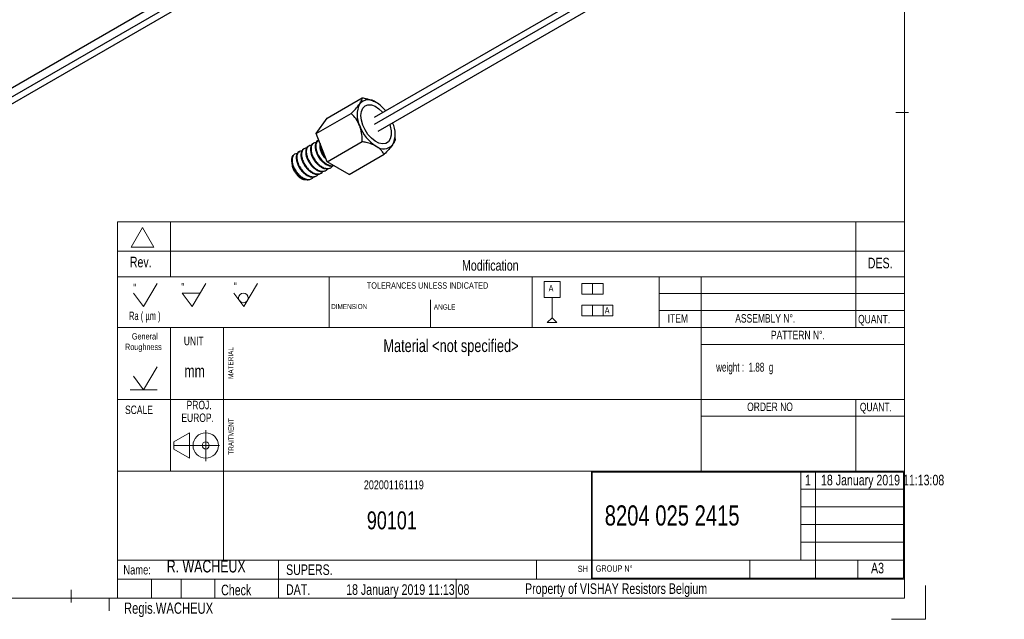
# Model space of a CAD drawing. Header units: millimetres. Extents: x -245 to 573, y 0 to 336.
# Tile 2 of 4: x 206 to 439, y 0 to 142. Entities that reach past the tile are written whole.
import ezdxf

# ---------------------------------------------------------------- set-up
doc = ezdxf.new("R2010")
doc.units = ezdxf.units.MM
doc.linetypes.add('CENTERX2', pattern=[20.32, 12.7, -2.54, 2.54, -2.54])
doc.styles.add('SLDTEXTSTYLE0', font='TXT', dxfattribs={"width": 0.75})
doc.styles.add('SLDTEXTSTYLE2', font='TXT', dxfattribs={"width": 0.666667})
doc.styles.add('SLDTEXTSTYLE4', font='TXT', dxfattribs={"width": 0.676471})

# ---------------------------------------------------------------- blocks, each defined once
blk = doc.blocks.new('SW_NOTE_0_13')
at = {"color": 0, "linetype": 'Continuous', "lineweight": 0, "char_height": 2, "attachment_point": 2, "style": 'SLDTEXTSTYLE0'}
for s, insert in [('PROJ.', (3.69, 2.58)), ('EUROP.', (3.34, -0.42))]:
    blk.add_mtext(s, dxfattribs=dict(at, insert=insert))
blk = doc.blocks.new('SW_NOTE_0_14')
at = {"color": 0, "linetype": 'Continuous', "lineweight": 0, "char_height": 1.5, "attachment_point": 2, "style": 'SLDTEXTSTYLE0'}
for s, insert in [('General', (3.94, 1.93)), ('Roughness', (3.61, -0.57))]:
    blk.add_mtext(s, dxfattribs=dict(at, insert=insert))

msp = doc.modelspace()

# ---------------------------------------------------------------- linework, layer by layer
at = {"color": 7, "linetype": 'Continuous', "lineweight": 18}
for p, q in [((414.997, 292.003), (414.997, 5.003)), ((412.997, 119.803), (415.997, 119.803)), ((228.997, 5.003), (228.997, 94.003)), ((228.997, 94.003), (414.997, 94.003)), ((241.497, 94.003), (241.497, 81.003)), ((403.497, 94.003), (403.497, 69.003)), ((234.869, 92.633), (232.191, 87.996)), ((237.546, 87.996), (234.869, 92.633)), ((228.997, 87.003), (414.997, 87.003)), ((232.191, 87.996), (237.546, 87.996)), ((228.997, 81.003), (414.997, 81.003)), ((235.139, 73.947), (238.315, 79.381)), ((246.641, 73.947), (249.816, 79.381)), ((258.85, 73.947), (262.025, 79.381)), ((278.997, 81.003), (278.997, 69.003)), ((326.997, 81.003), (326.997, 69.003)), ((329.827, 79.833), (333.612, 79.833)), ((329.827, 79.833), (329.827, 76.048)), ((333.612, 79.833), (333.612, 76.048)), ((338.756, 79.381), (343.764, 79.381)), ((338.756, 79.381), (338.756, 76.838)), ((341.26, 79.381), (341.26, 76.838)), ((343.764, 79.381), (343.764, 76.838)), ((356.997, 81.003), (356.997, 69.003)), ((366.997, 81.003), (366.997, 35.003)), ((235.139, 73.947), (232.722, 77.123)), ((246.641, 73.947), (244.224, 77.123)), ((244.224, 77.123), (248.496, 77.123)), ((258.85, 73.947), (256.433, 77.123)), ((338.756, 76.838), (343.764, 76.838)), ((356.997, 77.003), (414.997, 77.003)), ((302.997, 69.003), (302.997, 75.503)), ((329.827, 76.048), (333.612, 76.048)), ((331.719, 76.048), (331.719, 71.287)), ((338.756, 74.306), (343.764, 74.306)), ((338.756, 74.306), (338.756, 71.763)), ((341.26, 74.306), (341.26, 71.763)), ((343.764, 74.306), (343.764, 71.763)), ((343.764, 74.306), (346.101, 74.306)), ((346.101, 74.306), (346.101, 71.763)), ((356.997, 73.003), (414.997, 73.003)), ((331.719, 71.287), (330.578, 70.146)), ((330.578, 70.146), (332.861, 70.146)), ((332.861, 70.146), (331.719, 71.287)), ((338.756, 71.763), (343.764, 71.763)), ((346.101, 71.763), (343.764, 71.763)), ((228.997, 69.003), (414.997, 69.003)), ((241.497, 69.003), (241.497, 35.003)), ((253.997, 69.003), (253.997, 14.003)), ((366.997, 65.003), (414.997, 65.003)), ((235.139, 54.281), (238.315, 59.714)), ((235.139, 54.281), (232.722, 57.456)), ((231.964, 54.281), (238.315, 54.281)), ((228.997, 52.003), (414.997, 52.003)), ((403.497, 52.003), (403.497, 35.003)), ((366.997, 48.003), (414.997, 48.003)), ((242.263, 41.939), (246.01, 44.102)), ((242.263, 40.265), (242.263, 41.939)), ((246.01, 44.102), (246.01, 38.102)), ((246.01, 38.102), (242.263, 40.265)), ((228.997, 35.003), (414.997, 35.003)), ((340.997, 9.503), (340.997, 35.003)), ((341.197, 9.703), (341.197, 34.803)), ((341.197, 34.803), (414.797, 34.803)), ((390.497, 14.003), (390.497, 34.803)), ((393.997, 9.703), (393.997, 34.803)), ((414.797, 34.803), (414.797, 9.703)), ((390.497, 30.803), (414.797, 30.803)), ((414.797, 26.603), (390.497, 26.603)), ((390.497, 22.403), (414.797, 22.403)), ((414.797, 18.203), (390.497, 18.203)), ((228.997, 14.003), (414.797, 14.003)), ((266.997, 5.003), (266.997, 14.003)), ((327.997, 9.503), (327.997, 14.003)), ((378.497, 9.703), (378.497, 14.003)), ((403.997, 9.703), (403.997, 14.003)), ((228.997, 9.503), (414.997, 9.503)), ((236.997, 5.003), (236.997, 9.503)), ((243.997, 5.003), (243.997, 9.503)), ((251.997, 5.003), (251.997, 9.503)), ((308.997, 5.003), (308.997, 9.503)), ((341.197, 9.703), (414.797, 9.703)), ((217.997, 7.003), (217.997, 4.003)), ((419.997, 0.003), (419.997, 8.003)), ((414.997, 5.003), (19.997, 5.003)), ((226.997, 5.003), (226.997, 2.003)), ((419.997, 0.003), (411.997, 0.003))]:
    msp.add_line(p, q, dxfattribs=at)
at = {"color": 7, "linetype": 'Continuous', "lineweight": 25}
for p, q in [((569.675, 280.271), (289.66, 118.622)), ((569.675, 278.638), (289.66, 116.989)), ((290.56, 115.43), (570.575, 277.079)), ((448.626, 266.846), (168.611, 105.197)), ((169.511, 103.639), (449.526, 265.287)), ((169.511, 102.005), (449.526, 263.654)), ((278.538, 118.524), (286.823, 123.307)), ((275.945, 114.835), (284.231, 119.618)), ((275.945, 114.835), (278.538, 118.524)), ((278.538, 108.154), (275.945, 114.835)), ((294.6, 113.632), (294.6, 114.434)), ((274.186, 111.88), (274.046, 111.8)), ((275.308, 112.528), (275.168, 112.448)), ((276.431, 113.176), (276.291, 113.096)), ((278.538, 108.154), (286.823, 112.937)), ((270.818, 109.936), (270.703, 109.87)), ((271.941, 110.584), (271.8, 110.504)), ((273.063, 111.232), (272.923, 111.152)), ((283.722, 105.16), (292.008, 109.944)), ((283.722, 105.16), (278.538, 108.154)), ((275.867, 104.756), (276.007, 104.837)), ((276.989, 105.404), (277.129, 105.485)), ((278.112, 106.052), (278.252, 106.133)), ((279.234, 106.7), (279.374, 106.781)), ((274.744, 104.108), (274.884, 104.189))]:
    msp.add_line(p, q, dxfattribs=at)
at = {"color": 7, "linetype": 'CENTERX2', "lineweight": 18}
for p, q in [((249.816, 44.759), (249.816, 37.371)), ((242.263, 41.102), (253.066, 41.102))]:
    msp.add_line(p, q, dxfattribs=at)
at = {"color": 7, "linetype": 'Continuous', "lineweight": 25, "flags": 128}
for points in [[(286.518, 119.1), (286.631, 120.066), (286.963, 120.842), (287.492, 121.377), (288.186, 121.64), (289, 121.612), (289.885, 121.296), (290.783, 120.712), (291.64, 119.897), (291.717, 119.809)], [(286.518, 119.1), (286.631, 120.066), (286.963, 120.842), (287.492, 121.377), (288.186, 121.64), (289, 121.612), (289.885, 121.296), (290.783, 120.712), (291.64, 119.897), (291.717, 119.809)], [(293.324, 117.025), (293.45, 116.625), (293.674, 115.489), (293.674, 114.449), (293.45, 113.571), (293.016, 112.91), (292.4, 112.508), (291.64, 112.39), (290.783, 112.563), (289.885, 113.017), (289, 113.722), (288.186, 114.635), (287.492, 115.698), (286.963, 116.845), (286.631, 118.003), (286.518, 119.1), (286.518, 119.1)], [(293.324, 117.025), (293.45, 116.625), (293.674, 115.489), (293.674, 114.449), (293.45, 113.571), (293.016, 112.91), (292.4, 112.508), (291.64, 112.39), (290.783, 112.563), (289.885, 113.017), (289, 113.722), (288.186, 114.635), (287.492, 115.698), (286.963, 116.845), (286.631, 118.003), (286.518, 119.1), (286.518, 119.1)], [(270.703, 109.87), (270.628, 109.823), (270.472, 109.696)]]:
    msp.add_lwpolyline(points, dxfattribs=at)
at = {"color": 7, "linetype": 'Continuous', "lineweight": 18}
for centre, radius in [((258.726, 75.983), 1.134), ((249.816, 41.102), 3), ((249.816, 41.102), 0.837)]:
    msp.add_circle(centre, radius, dxfattribs=at)
at = {"color": 7, "linetype": 'Continuous', "lineweight": 25}
for centre, radius, start, end in [((291.407, 119.271), 5.797, 153.43643, 206.56357), ((288.344, 120.049), 2.792, 50.75183, 139.4672), ((285.678, 114.95), 8.507, 38.03466, 58.60019), ((295.366, 120.048), 9.746, 200.22711, 237.36203), ((288.814, 114.781), 5.797, 333.43643, 26.56357), ((280.306, 112.227), 3.45, 176.0073, 187.8061), ((291.877, 114.003), 2.792, 230.75183, 319.4672)]:
    msp.add_arc(centre, radius, start, end, dxfattribs=at)
for points, knots in [([(284.231, 119.618), (284.571, 119.964), (285.262, 120.669), (285.897, 121.414), (286.165, 121.785), (286.222, 121.864)], [0, 0, 0, 0, 0.4323782, 0.8795394, 1, 1, 1, 1]), ([(286.222, 121.864), (286.41, 122.165), (286.782, 122.763), (286.81, 123.126), (286.823, 123.307)], [0, 0, 0, 0, 0.5039886, 1, 1, 1, 1]), ([(286.823, 123.307), (287.142, 123.241), (287.874, 123.09), (288.971, 122.762), (289.723, 122.432), (290.078, 122.23), (290.11, 122.211)], [0, 0, 0, 0, 0.2647579, 0.6093768, 0.9643125, 1, 1, 1, 1]), ([(286.222, 116.679), (285.954, 117.243), (285.421, 118.363), (284.626, 119.202), (284.231, 119.618)], [0, 0, 0, 0, 0.5039886, 1, 1, 1, 1]), ([(286.823, 112.937), (286.808, 113.488), (286.777, 114.609), (286.518, 115.871), (286.274, 116.537), (286.222, 116.679)], [0, 0, 0, 0, 0.4323782, 0.8795394, 1, 1, 1, 1]), ([(274.046, 111.798), (274.044, 111.798), (273.853, 111.753), (273.598, 111.357), (273.416, 110.676), (273.472, 110.043), (273.591, 109.473), (273.803, 108.821), (274.303, 107.888), (274.92, 107.115), (275.448, 106.64), (275.992, 106.248), (276.371, 106.058), (276.663, 105.962), (276.74, 105.939), (277.012, 105.868), (277.522, 105.812), (277.896, 105.966), (278.111, 106.054)], [0, 0, 0, 0, 0.0009472, 0.1006227, 0.2168368, 0.300142, 0.3122358, 0.4011771, 0.5007798, 0.600458, 0.6672332, 0.7016176, 0.8003272, 0.8013498, 0.8086656, 0.8283296, 0.9014889, 1, 1, 1, 1]), ([(274.756, 111.974), (274.653, 111.985), (274.332, 112.02), (274.09, 111.841), (273.918, 111.655), (273.794, 111.495), (273.62, 111.098), (273.559, 110.377), (273.719, 109.542), (273.971, 108.889), (274.292, 108.248), (274.569, 107.824), (274.859, 107.462), (275.097, 107.181), (275.605, 106.684), (276.362, 106.177), (277.194, 105.903), (277.952, 105.944), (278.368, 106.183), (278.586, 106.398), (278.65, 106.455), (278.69, 106.529), (278.698, 106.544)], [0, 0, 0, 0, 0.04015337, 0.12446577, 0.12728405, 0.14927094, 0.2099619, 0.29404854, 0.37839927, 0.43519813, 0.46377824, 0.54717691, 0.54958973, 0.57102944, 0.63263872, 0.71681258, 0.80100958, 0.88533318, 0.96964532, 0.97243492, 0.99435874, 1, 1, 1, 1]), ([(275.169, 112.446), (275.167, 112.445), (274.975, 112.4), (274.72, 112.004), (274.538, 111.322), (274.595, 110.689), (274.714, 110.119), (274.926, 109.467), (275.428, 108.533), (276.044, 107.761), (276.572, 107.287), (277.116, 106.894), (277.495, 106.705), (277.788, 106.61), (277.864, 106.586), (278.136, 106.516), (278.646, 106.46), (279.019, 106.614), (279.233, 106.702)], [0, 0, 0, 0, 0.0012309, 0.1009171, 0.2169869, 0.3004341, 0.3123637, 0.4014712, 0.5010634, 0.6007523, 0.6673436, 0.7019087, 0.8006186, 0.8016184, 0.8088842, 0.8285245, 0.9017833, 1, 1, 1, 1]), ([(275.878, 112.622), (275.775, 112.633), (275.454, 112.668), (275.212, 112.489), (275.04, 112.302), (274.917, 112.143), (274.742, 111.746), (274.686, 111.067), (274.844, 110.144), (275.179, 109.316), (275.537, 108.716), (275.718, 108.452), (275.813, 108.324), (275.862, 108.26), (275.886, 108.229), (275.899, 108.213), (275.905, 108.205), (275.908, 108.202), (275.909, 108.2), (275.909, 108.2), (275.909, 108.199), (275.939, 108.162), (276.185, 107.861), (276.701, 107.347), (277.5, 106.82), (278.318, 106.551), (279.075, 106.593), (279.491, 106.831), (279.709, 107.046), (279.772, 107.103), (279.812, 107.177), (279.82, 107.192)], [0, 0, 0, 0, 0.0401845, 0.1245131, 0.1273186, 0.1493006, 0.2100354, 0.2940078, 0.3648215, 0.4630805, 0.5051776, 0.5262403, 0.5367731, 0.5420397, 0.5446729, 0.5459896, 0.5466479, 0.546977, 0.5470593, 0.5471005, 0.5471211, 0.5471696, 0.5580341, 0.6372591, 0.7168032, 0.8010977, 0.8854375, 0.9697659, 0.9725372, 0.9944414, 1, 1, 1, 1]), ([(276.292, 113.093), (276.289, 113.093), (276.096, 113.047), (275.841, 112.651), (275.661, 111.968), (275.717, 111.336), (275.837, 110.765), (276.05, 110.113), (276.552, 109.178), (277.169, 108.408), (277.697, 107.933), (278.241, 107.541), (278.62, 107.352), (278.913, 107.257), (278.989, 107.234), (279.26, 107.164), (279.664, 107.108), (279.949, 107.219), (280.073, 107.267)], [0, 0, 0, 0, 0.0015802, 0.1055887, 0.2265155, 0.3137316, 0.3260015, 0.4191402, 0.5230284, 0.6270396, 0.6963232, 0.7325674, 0.8355464, 0.8365655, 0.844093, 0.8645578, 0.9410891, 1, 1, 1, 1]), ([(276.452, 113.139), (276.363, 113.103), (276.267, 113.065), (276.163, 112.95), (276.039, 112.791), (275.865, 112.393), (275.804, 111.671), (275.964, 110.836), (276.217, 110.183), (276.54, 109.538), (277.019, 108.811), (277.779, 108.026), (278.61, 107.476), (279.403, 107.196), (279.843, 107.258), (280.041, 107.286)], [0, 0, 0, 0, 0.0535307, 0.0570745, 0.0849625, 0.1620878, 0.268761, 0.3759597, 0.4479223, 0.4842741, 0.5913962, 0.6985184, 0.8056408, 0.9127632, 1, 1, 1, 1]), ([(276.854, 112.137), (276.853, 112.135), (276.761, 111.987), (276.782, 111.466), (276.965, 110.669), (277.43, 109.751), (277.926, 109.202), (278.221, 108.912), (278.249, 108.894), (278.251, 108.893)], [0, 0, 0, 0, 0.0023332, 0.2335823, 0.4657705, 0.6983599, 0.9727548, 0.9984193, 1, 1, 1, 1]), ([(276.834, 112.544), (276.83, 112.527), (276.778, 112.317), (276.835, 112.026), (276.888, 111.759)], [0, 0, 0, 0, 0.0796513, 1, 1, 1, 1]), ([(278.007, 109.521), (277.947, 109.585), (277.664, 109.884), (277.266, 110.615), (276.99, 111.319), (276.9, 111.706), (276.888, 111.759)], [0, 0, 0, 0, 0.1075891, 0.5017553, 0.931821, 1, 1, 1, 1]), ([(290.11, 111.841), (290.078, 111.86), (289.733, 112.056), (288.984, 112.388), (287.887, 112.717), (287.141, 112.871), (286.823, 112.937)], [0, 0, 0, 0, 0.0356869, 0.3793785, 0.7352461, 1, 1, 1, 1]), ([(292.008, 109.944), (291.846, 110.198), (291.546, 110.668), (290.92, 111.316), (290.383, 111.665), (290.11, 111.841)], [0, 0, 0, 0, 0.36788628, 0.67969022, 1, 1, 1, 1]), ([(293.999, 112.189), (293.731, 111.841), (293.199, 111.151), (292.403, 110.344), (292.008, 109.944)], [0, 0, 0, 0, 0.5039886, 1, 1, 1, 1]), ([(294.6, 113.632), (294.585, 113.473), (294.554, 113.15), (294.295, 112.622), (294.051, 112.265), (293.999, 112.189)], [0, 0, 0, 0, 0.4323782, 0.8795394, 1, 1, 1, 1]), ([(270.472, 109.696), (270.404, 109.612), (270.188, 109.348), (270.053, 108.73), (270.104, 108.104), (270.221, 107.536), (270.432, 106.884), (270.93, 105.952), (271.547, 105.176), (272.075, 104.701), (272.619, 104.307), (273.001, 104.114), (273.348, 104.001), (273.624, 103.927), (274.151, 103.868), (274.527, 104.02), (274.744, 104.109)], [0, 0, 0, 0, 0.057345, 0.1794912, 0.2662684, 0.2794232, 0.3720549, 0.4763823, 0.5807209, 0.6512448, 0.6866543, 0.7900121, 0.7930267, 0.8196281, 0.895925, 1, 1, 1, 1]), ([(271.39, 110.029), (271.286, 110.041), (270.966, 110.076), (270.723, 109.898), (270.552, 109.712), (270.428, 109.552), (270.253, 109.156), (270.196, 108.478), (270.353, 107.555), (270.687, 106.728), (271.044, 106.128), (271.225, 105.864), (271.32, 105.735), (271.369, 105.672), (271.393, 105.64), (271.406, 105.625), (271.412, 105.617), (271.415, 105.613), (271.417, 105.611), (271.417, 105.61), (271.418, 105.609), (271.418, 105.609), (271.447, 105.572), (271.693, 105.272), (272.208, 104.758), (273.007, 104.23), (273.824, 103.959), (274.582, 104), (274.999, 104.238), (275.217, 104.453), (275.282, 104.511), (275.322, 104.585), (275.331, 104.601)], [0, 0, 0, 0, 0.0400744, 0.1243704, 0.1272283, 0.1492389, 0.2098207, 0.2939626, 0.3645694, 0.4627983, 0.5048783, 0.5259324, 0.5364609, 0.5417253, 0.5443575, 0.5456736, 0.5463317, 0.5466607, 0.5468252, 0.5469075, 0.5469486, 0.5469692, 0.5469746, 0.5577864, 0.6369189, 0.7164196, 0.8006724, 0.8849795, 0.9692752, 0.972121, 0.9941123, 1, 1, 1, 1]), ([(271.801, 110.503), (271.8, 110.503), (271.609, 110.458), (271.354, 110.064), (271.171, 109.384), (271.226, 108.751), (271.344, 108.182), (271.556, 107.53), (272.055, 106.597), (272.671, 105.823), (273.199, 105.347), (273.743, 104.954), (274.125, 104.761), (274.473, 104.649), (274.748, 104.574), (275.275, 104.516), (275.65, 104.669), (275.866, 104.757)], [0, 0, 0, 0, 0.00038, 0.1000342, 0.2165401, 0.2995591, 0.3119695, 0.4005902, 0.5002147, 0.5998717, 0.6670272, 0.7010378, 0.7997473, 0.8025847, 0.8279371, 0.9008999, 1, 1, 1, 1]), ([(272.512, 110.677), (272.408, 110.689), (272.088, 110.724), (271.845, 110.546), (271.674, 110.359), (271.55, 110.2), (271.375, 109.803), (271.314, 109.083), (271.473, 108.248), (271.725, 107.595), (272.032, 106.981), (272.532, 106.202), (273.304, 105.417), (274.115, 104.896), (274.902, 104.614), (275.548, 104.627), (275.96, 104.802), (276.129, 104.914), (276.209, 104.978), (276.247, 105.012), (276.266, 105.029), (276.276, 105.038), (276.28, 105.042), (276.283, 105.044), (276.284, 105.046), (276.284, 105.046), (276.284, 105.046), (276.284, 105.046), (276.306, 105.067), (276.364, 105.119), (276.403, 105.195), (276.426, 105.241)], [0, 0, 0, 0, 0.0402244, 0.12478573, 0.12763918, 0.14970964, 0.21051482, 0.29490522, 0.37940943, 0.43648821, 0.46509603, 0.54160293, 0.64765476, 0.71853551, 0.78933301, 0.88790281, 0.93011514, 0.9512354, 0.96179707, 0.96707803, 0.96971852, 0.97103876, 0.97169887, 0.97202893, 0.97219396, 0.97227648, 0.97228679, 0.97229203, 0.97230826, 0.98317004, 1, 1, 1, 1]), ([(272.923, 111.151), (272.922, 111.15), (272.731, 111.106), (272.476, 110.711), (272.294, 110.03), (272.349, 109.397), (272.467, 108.827), (272.679, 108.176), (273.179, 107.242), (273.796, 106.469), (274.323, 105.994), (274.868, 105.601), (275.246, 105.411), (275.539, 105.315), (275.616, 105.291), (275.887, 105.22), (276.398, 105.164), (276.773, 105.317), (276.989, 105.405)], [0, 0, 0, 0, 0.0006635, 0.1003282, 0.2166877, 0.29985, 0.312104, 0.400883, 0.5004964, 0.6001638, 0.667127, 0.7013265, 0.8000359, 0.8010811, 0.8084465, 0.8281339, 0.9011946, 1, 1, 1, 1]), ([(273.643, 111.364), (273.636, 111.364), (273.612, 111.366), (273.536, 111.366), (273.252, 111.346), (272.826, 111.138), (272.504, 110.542), (272.439, 109.722), (272.611, 108.813), (273.014, 107.847), (273.648, 106.853), (274.44, 106.056), (275.269, 105.526), (276.06, 105.253), (276.794, 105.303), (277.306, 105.526), (277.472, 105.803), (277.518, 105.88)], [0, 0, 0, 0, 0.0026417, 0.0097566, 0.0306786, 0.1210972, 0.2159166, 0.2980141, 0.3826107, 0.4621119, 0.5484825, 0.6514404, 0.7220113, 0.8018943, 0.8921828, 0.9698933, 1, 1, 1, 1]), ([(271.434, 105.075), (271.264, 105.275), (270.924, 105.675), (270.548, 106.422), (270.336, 106.997), (270.325, 107.275), (270.324, 107.306)], [0, 0, 0, 0, 0.3083639, 0.6167278, 0.9578771, 1, 1, 1, 1]), ([(271.434, 105.075), (271.459, 105.053), (271.716, 104.827), (272.041, 104.573), (272.326, 104.504), (272.368, 104.494)], [0, 0, 0, 0, 0.0861248, 0.8629133, 1, 1, 1, 1]), ([(273.342, 103.871), (273.337, 103.871), (273.109, 103.881), (272.63, 104.017), (271.957, 104.462), (271.591, 104.891), (271.434, 105.075)], [0, 0, 0, 0, 0.0079288, 0.380027, 0.7347938, 1, 1, 1, 1])]:
    msp.add_open_spline(points, degree=3, knots=knots, dxfattribs=at)

# ---------------------------------------------------------------- block references
at = {"color": 7, "linetype": 'Continuous', "lineweight": 0}
for name, p in [('SW_NOTE_0_14', (231.466, 65.727)), ('SW_NOTE_0_13', (244.568, 49.079))]:
    msp.add_blockref(name, p, dxfattribs=at)

# ---------------------------------------------------------------- texts
for s, insert, char_height, attachment_point, style in [('Rev.', (231.877, 85.727), 2.5, 1, 'SLDTEXTSTYLE0'), ('Modification', (310.415, 84.929), 2.5, 1, 'SLDTEXTSTYLE0'), ('DES.', (406.357, 85.485), 2.5, 1, 'SLDTEXTSTYLE0'), ('"', (232.7, 79.373), 2, 1, 'SLDTEXTSTYLE0'), ('"', (244.068, 79.51), 2, 1, 'SLDTEXTSTYLE0'), ('"', (256.433, 79.702), 2, 1, 'SLDTEXTSTYLE0'), ('TOLERANCES UNLESS INDICATED', (287.915, 79.67), 1.5, 1, 'SLDTEXTSTYLE0'), ('A', (330.894, 79.021), 1.5, 1, 'SLDTEXTSTYLE0'), ('DIMENSION', (279.482, 74.549), 1.2, 1, 'SLDTEXTSTYLE0'), ('Ra ( µm )', (231.68, 72.748), 2, 1, 'SLDTEXTSTYLE2'), ('ANGLE', (303.757, 74.436), 1.2, 1, 'SLDTEXTSTYLE0'), ('A', (344.161, 73.808), 1.5, 1, 'SLDTEXTSTYLE0'), ('ASSEMBLY N°.', (375.02, 72.16), 2, 1, 'SLDTEXTSTYLE0'), ('ITEM', (359.048, 72.132), 2, 1, 'SLDTEXTSTYLE0'), ('QUANT.', (404.062, 71.972), 2, 1, 'SLDTEXTSTYLE0'), ('PATTERN N°.', (383.464, 68.221), 2, 1, 'SLDTEXTSTYLE0'), ('UNIT', (244.635, 66.8), 2, 1, 'SLDTEXTSTYLE0'), ('Material <not specified>', (307.802, 66.19), 3, 2, 'SLDTEXTSTYLE0'), ('weight :  1.88  g', (370.5, 60.673), 2.11667, 1, 'SLDTEXTSTYLE4'), ('mm', (244.762, 60.161), 2.9104, 1, 'SLDTEXTSTYLE0'), ('ORDER NO', (377.83, 51.246), 2, 1, 'SLDTEXTSTYLE0'), ('QUANT.', (404.482, 51.183), 2, 1, 'SLDTEXTSTYLE0'), ('SCALE', (230.745, 50.533), 2, 1, 'SLDTEXTSTYLE0'), ('202001161119', (294.294, 32.858), 2.11667, 2, 'SLDTEXTSTYLE0'), ('1', (391.501, 34.176), 2.5, 1, 'SLDTEXTSTYLE0'), ('18 January 2019 11:13:08', (395.295, 34.176), 2.5, 1, 'SLDTEXTSTYLE0'), ('8204 025 2415', (344.161, 26.939), 4.7625, 1, 'SLDTEXTSTYLE0'), ('90101', (287.915, 25.515), 4.2333, 1, 'SLDTEXTSTYLE0'), ('R. WACHEUX', (240.605, 13.989), 2.9104, 1, 'SLDTEXTSTYLE0'), ('Name:', (230.349, 12.809), 2.2, 1, 'SLDTEXTSTYLE0'), ('SUPERS.', (268.82, 12.983), 2.5, 1, 'SLDTEXTSTYLE0'), ('SH', (338.976, 12.685), 1.5, 2, 'SLDTEXTSTYLE0'), ('GROUP N°', (346.381, 12.753), 1.5, 2, 'SLDTEXTSTYLE0'), ('A3', (407.12, 13.363), 2.5, 1, 'SLDTEXTSTYLE0'), ('Check', (253.471, 8.18), 2.5, 1, 'SLDTEXTSTYLE0'), ('DAT.', (268.81, 8.283), 2.5, 1, 'SLDTEXTSTYLE0'), ('18 January 2019 11:13:08', (283.026, 8.283), 2.5, 1, 'SLDTEXTSTYLE0'), ('Property of VISHAY Resistors Belgium', (325.321, 8.506), 2.5, 1, 'SLDTEXTSTYLE0'), ('Regis.WACHEUX', (230.495, 3.965), 2.64583, 1, 'SLDTEXTSTYLE0')]:
    msp.add_mtext(s, dxfattribs=dict(at, insert=insert, char_height=char_height, attachment_point=attachment_point, style=style))
at = {"color": 7, "linetype": 'Continuous', "lineweight": 0, "char_height": 1.2, "attachment_point": 2, "rotation": 90, "style": 'SLDTEXTSTYLE0'}
for s, insert in [('MATERIAL', (255.144, 60.596)), ('TRAITMENT', (255.187, 43.231))]:
    msp.add_mtext(s, dxfattribs=dict(at, insert=insert))

doc.saveas('drawing.dxf')
